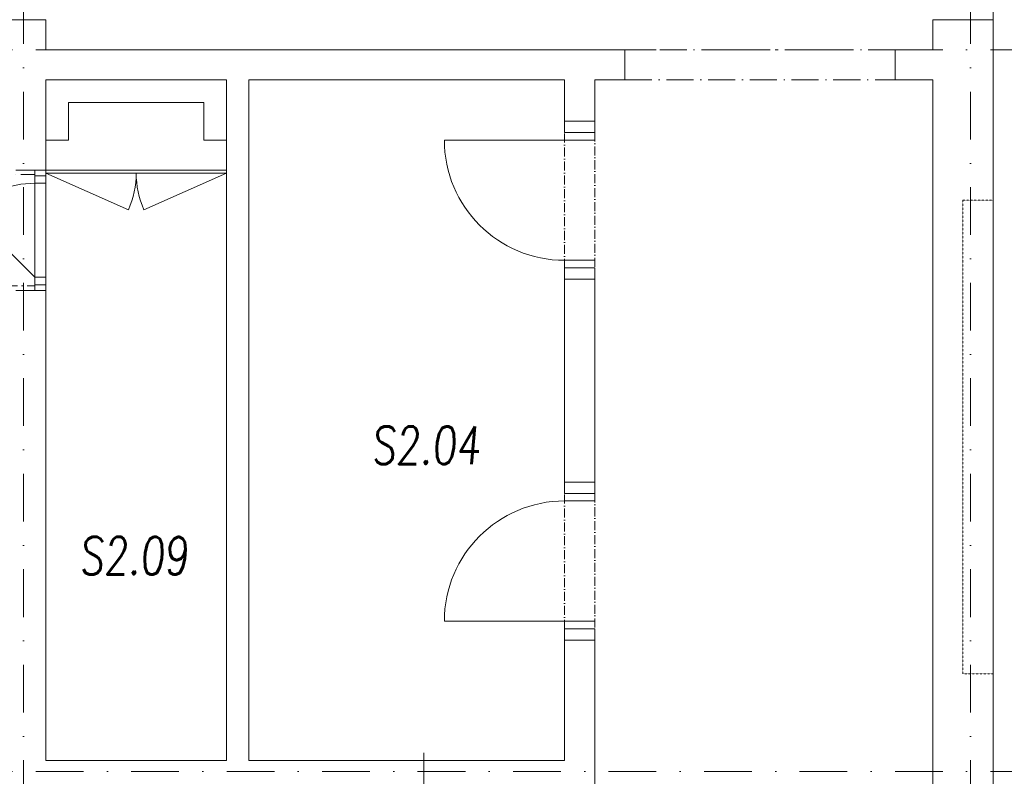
# Model space of a CAD drawing. Header units: millimetres. Extents: x 213386 to 459888, y 74252 to 208052.
# Tile 16 of 256: x 386352 to 392902, y 87901 to 92932. Entities that reach past the tile are written whole.
import ezdxf

# ---------------------------------------------------------------- set-up
doc = ezdxf.new("R2010")
doc.units = ezdxf.units.MM
for name, pattern in [('ACAD_ISO10W100', [18.5, 12, -3, 0.5, -3]), ('ČERCHOVANÁ', [25.4, 12.7, -6.35, 0, -6.35]), ('ČÁRKOVANÁ01-01', [2, 1, -1])]:
    doc.linetypes.add(name, pattern=pattern)
for name, color, linetype, lineweight in [('CARKOVANA', 255, 'ČÁRKOVANÁ01-01', 0), ('NOVA', 255, 'Continuous', 0), ('NOVÁ TENKÁ', 255, 'Continuous', 0), ('NOVÁ TLUSTÁ', 255, 'Continuous', 0), ('OBKLAD', 255, 'ČERCHOVANÁ', 0), ('OSY', 255, 'Continuous', 0), ('POPIS2', 255, 'Continuous', 0), ('STÁVAJÍCÍ DVEŘE', 255, 'Continuous', 0), ('TENKA', 255, 'Continuous', 0), ('TEXT_35', 255, 'Continuous', 0), ('TLUSTA', 255, 'Continuous', 0), ('ZMĚNY', 255, 'Continuous', 0), ('ŽB', 255, 'Continuous', 0)]:
    doc.layers.add(name, color=color, linetype=linetype, lineweight=lineweight)
doc.styles.add('CS-ROMANS', font='romans.shx', dxfattribs={"width": 0.75, "oblique": 5})

# ---------------------------------------------------------------- blocks, each defined once
blk = doc.blocks.new('ev výtah')
at = {"layer": 'NOVÁ TENKÁ'}
blk.add_line((28290.4, 12029.4), (31540.4, 12029.4), dxfattribs=at)

msp = doc.modelspace()

# ---------------------------------------------------------------- linework, layer by layer
at = {"layer": 'CARKOVANA', "ltscale": 0.05}
msp.add_lwpolyline([(392826.638, 88582.154), (392626.638, 88582.154), (392626.638, 91732.154), (392826.638, 91732.154)], dxfattribs=at)
at = {"layer": 'NOVA'}
for p, q in [((386526.638, 91932.154), (387726.638, 91932.154)), ((386526.638, 91912.154), (387726.638, 91912.154)), ((386526.638, 91532.154), (386526.638, 91169.654))]:
    msp.add_line(p, q, dxfattribs=at)
for points in [[(386526.638, 91912.154), (387075.11, 91668.887, 0.10474749), (387126.638, 91912.154)], [(387726.638, 91912.154), (387178.167, 91668.887, -0.10474749), (387126.638, 91912.154)], [(386451.638, 91219.654), (386009.696, 91661.596, -0.19891237), (386451.638, 91844.654)]]:
    msp.add_lwpolyline(points, format="xyb", dxfattribs=at)
for points in [[(386451.638, 91894.654), (386526.638, 91894.654)], [(386451.638, 91169.654), (386451.638, 91894.654)], [(386451.638, 91844.654), (386526.638, 91844.654)], [(386526.638, 91894.654), (386526.638, 91169.654)], [(386451.638, 91219.654), (386526.638, 91219.654)], [(386451.638, 91169.654), (386526.638, 91169.654)]]:
    msp.add_lwpolyline(points, dxfattribs=at)
at = {"layer": 'NOVÁ TENKÁ', "linetype": 'ACAD_ISO10W100', "ltscale": 5}
for p, q in [((389976.638, 91282.154), (389976.638, 92182.154)), ((390176.638, 92182.154), (390176.638, 91282.154)), ((389976.638, 88882.154), (389976.638, 89782.154)), ((390176.638, 89782.154), (390176.638, 88882.154))]:
    msp.add_line(p, q, dxfattribs=at)
at = {"layer": 'NOVÁ TLUSTÁ', "ltscale": 5}
for p, q in [((392826.638, 93032.154), (392826.638, 92932.154)), ((389976.638, 92132.154), (389176.638, 92132.154)), ((389976.638, 92132.154), (390176.638, 92132.154)), ((389976.638, 91332.154), (390176.638, 91332.154)), ((389976.638, 89732.154), (390176.638, 89732.154)), ((389976.638, 88932.154), (389176.638, 88932.154)), ((389976.638, 88932.154), (390176.638, 88932.154))]:
    msp.add_line(p, q, dxfattribs=at)
for points in [[(390176.638, 92257.154), (390176.638, 92182.154), (389976.638, 92182.154), (389976.638, 92257.154)], [(390176.638, 91207.154), (390176.638, 91282.154), (389976.638, 91282.154), (389976.638, 91207.154)], [(390176.638, 89857.154), (390176.638, 89782.154), (389976.638, 89782.154), (389976.638, 89857.154)], [(390176.638, 88807.154), (390176.638, 88882.154), (389976.638, 88882.154), (389976.638, 88807.154)]]:
    msp.add_lwpolyline(points, dxfattribs=at)
for centre, start, end in [((389976.638, 92132.154), 180, 270), ((389976.638, 88932.154), 90, 180)]:
    msp.add_arc(centre, 800, start, end, dxfattribs=at)
at = {"layer": 'OBKLAD', "ltscale": 5}
for p, q in [((386421.638, 91902.154), (386451.638, 91902.154)), ((386421.638, 91162.154), (386451.638, 91162.154))]:
    msp.add_line(p, q, dxfattribs=at)
for points in [[(386421.638, 91902.154), (386296.638, 91902.154), (386296.638, 92502.154), (384981.638, 92502.154)], [(385701.638, 90272.154), (386146.638, 90272.154), (386146.638, 91162.154), (386421.638, 91162.154)]]:
    msp.add_lwpolyline(points, dxfattribs=at)
at = {"layer": 'OSY', "linetype": 'ČERCHOVANÁ', "ltscale": 25}
for p, q in [((386376.638, 100709.563), (386376.638, 76457.929)), ((392676.638, 100709.563), (392676.638, 76457.929)), ((400113.194, 92732.154), (385301.638, 92732.154)), ((400113.194, 87932.154), (372474.222, 87932.154))]:
    msp.add_line(p, q, dxfattribs=at)
at = {"layer": 'STÁVAJÍCÍ DVEŘE'}
for p, q in [((386676.638, 92382.154), (386676.638, 92132.154)), ((386676.638, 92382.154), (387576.638, 92382.154)), ((387576.638, 92382.154), (387576.638, 92132.154)), ((386526.638, 92132.154), (386676.638, 92132.154)), ((387576.638, 92132.154), (387726.638, 92132.154))]:
    msp.add_line(p, q, dxfattribs=at)
at = {"layer": 'TENKA', "linetype": 'ACAD_ISO10W100', "ltscale": 15}
for p, q in [((392176.638, 92732.154), (390376.638, 92732.154)), ((390376.638, 92532.154), (392176.638, 92532.154))]:
    msp.add_line(p, q, dxfattribs=at)
at = {"layer": 'TLUSTA'}
for p, q in [((386451.638, 91932.154), (386451.638, 91894.654)), ((386526.638, 91932.154), (386526.638, 91894.654)), ((386451.638, 91169.654), (386451.638, 91132.154)), ((386526.638, 91169.654), (386526.638, 91132.154))]:
    msp.add_line(p, q, dxfattribs=at)
at = {"layer": 'ZMĚNY'}
for p, q in [((389976.638, 92532.154), (389976.638, 92257.154)), ((390176.638, 92257.154), (390176.638, 92532.154))]:
    msp.add_line(p, q, dxfattribs=at)
at = {"layer": 'ŽB'}
for p, q in [((386126.638, 92932.154), (386526.638, 92932.154)), ((386526.638, 92932.154), (386526.638, 92732.154)), ((386526.638, 92732.154), (386526.638, 92932.154)), ((386526.638, 92732.154), (390376.638, 92732.154)), ((392426.638, 92732.154), (392176.638, 92732.154)), ((386526.638, 92532.154), (386526.638, 91932.154)), ((386526.638, 92532.154), (387726.638, 92532.154)), ((387726.638, 92532.154), (387726.638, 88007.154)), ((387876.638, 92532.154), (387876.638, 88007.154)), ((387876.638, 92532.154), (389976.638, 92532.154)), ((390176.638, 92532.154), (390376.638, 92532.154)), ((392426.638, 92532.154), (392176.638, 92532.154)), ((389976.638, 92257.154), (390176.638, 92257.154)), ((386326.638, 91932.154), (386526.638, 91932.154)), ((389976.638, 91207.154), (389976.638, 89857.154)), ((389976.638, 91207.154), (390176.638, 91207.154)), ((390176.638, 91207.154), (390176.638, 89857.154)), ((386326.638, 91132.154), (386526.638, 91132.154)), ((386526.638, 91132.154), (386526.638, 88007.154)), ((389976.638, 89857.154), (390176.638, 89857.154)), ((389976.638, 88807.154), (389976.638, 88007.154)), ((389976.638, 88807.154), (390176.638, 88807.154)), ((390176.638, 88807.154), (390176.638, 87372.154)), ((386526.638, 88007.154), (387726.638, 88007.154)), ((387876.638, 88007.154), (389976.638, 88007.154))]:
    msp.add_line(p, q, dxfattribs=at)
at = {"layer": 'ŽB', "ltscale": 5}
for p, q in [((390376.638, 92532.154), (390376.638, 92732.154)), ((392176.638, 92532.154), (392176.638, 92732.154))]:
    msp.add_line(p, q, dxfattribs=at)
at = {"layer": 'ŽB'}
for points in [[(392426.638, 92932.154), (392826.638, 92932.154)], [(392426.638, 92732.154), (392426.638, 92932.154)], [(392826.638, 82932.154), (392826.638, 92932.154)], [(389976.638, 92532.154), (389976.638, 92257.154), (390176.638, 92257.154), (390176.638, 92532.154)], [(392426.638, 83332.154), (392426.638, 92532.154)]]:
    msp.add_lwpolyline(points, dxfattribs=at)

# ---------------------------------------------------------------- block references
at = {"layer": 'TEXT_35', "rotation": 90}
msp.add_blockref('ev výtah', (401069.045, 56516.715), dxfattribs=at)

# ---------------------------------------------------------------- texts
at = {"layer": 'POPIS2', "ltscale": 15, "style": 'CS-ROMANS', "oblique": 5, "width": 0.75}
for s, p in [('S2.04', (388691.109, 89977.303)), ('S2.09', (386748.748, 89243.158))]:
    msp.add_text(s, height=250, dxfattribs=at).set_placement(p)

doc.saveas('drawing.dxf')
